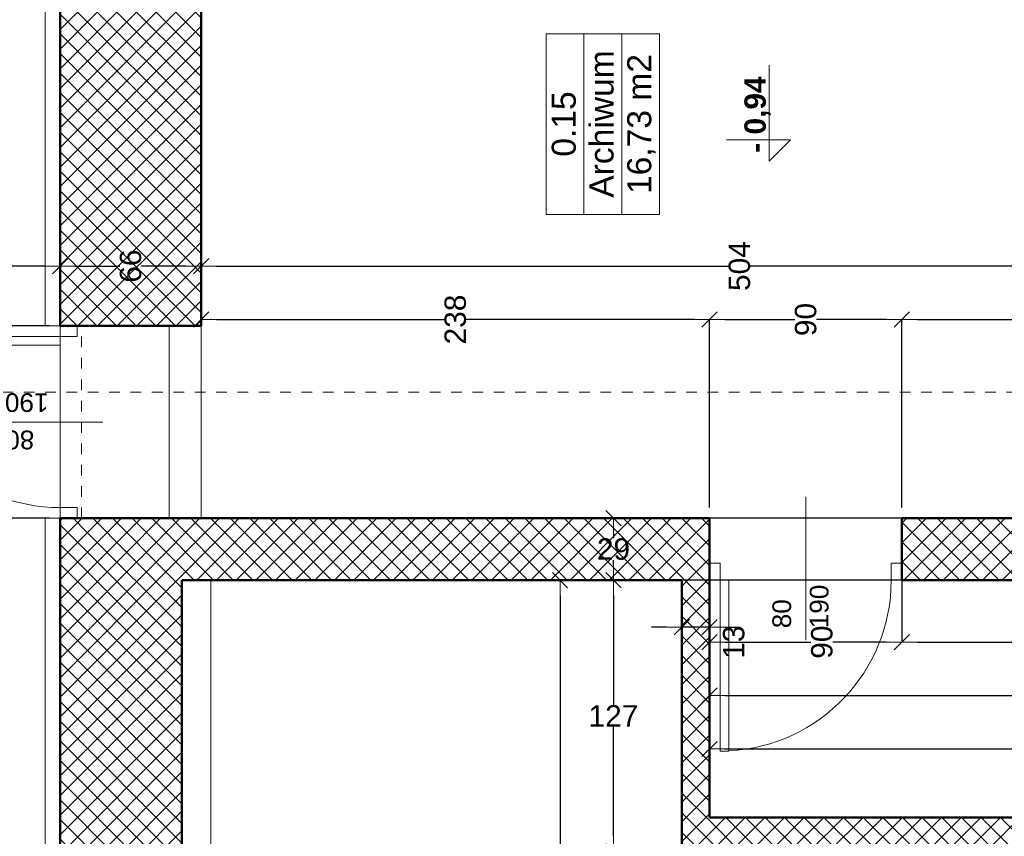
# Model space of a CAD drawing. Header units: millimetres. Extents: x 309006 to 595006, y -33000 to 67000.
# Tile 12 of 55: x 347615 to 352224, y 16503 to 20325. Entities that reach past the tile are written whole.
import ezdxf
from ezdxf.enums import TextEntityAlignment as Align

# ---------------------------------------------------------------- set-up
doc = ezdxf.new("R2010")
doc.units = ezdxf.units.MM
doc.header["$MEASUREMENT"] = 0
doc.linetypes.add('Przerywana 1_100', pattern=[100, 50, -50])
for name, color, linetype in [('Drzwi ArchiCAD', 7, 'Continuous'), ('Opisy', 7, 'Continuous'), ('Wymiary', 7, 'Continuous'), ('Ściany', 7, 'Continuous')]:
    doc.layers.add(name, color=color, linetype=linetype)
for name, color, linetype, lineweight in [('Drzwi ArchiCAD_Nr_pióra__21', 7, 'Continuous', 50), ('Drzwi ArchiCAD_Nr_pióra__3', 7, 'Continuous', 20), ('Drzwi ArchiCAD_Nr_pióra__4', 7, 'Continuous', 20), ('Metryczki pomieszczeń ArchiCADa_Nr_pióra__6', 7, 'Continuous', 13), ('Poziomy_Nr_pióra__6', 7, 'Continuous', 13), ('Schody_Nr_pióra__3', 7, 'Continuous', 20), ('Znaczniki drzwi ArchiCADa_Nr_pióra__5', 7, 'Continuous', 5), ('Znaczniki_Nr_pióra__6', 7, 'Continuous', 13), ('Ściany_Nr_pióra__21', 7, 'Continuous', 50), ('Ściany_Nr_pióra__3', 7, 'Continuous', 20)]:
    doc.layers.add(name, color=color, linetype=linetype, lineweight=lineweight)
for name, color, linetype, lineweight, true_color in [('Drzwi ArchiCAD_Nr_pióra__82', 7, 'Continuous', 5, 0x4b4b4b), ('Ściany_Nr_pióra__102', 7, 'Continuous', 5, 0x8c8c8c), ('Ściany_Nr_pióra__82', 7, 'Continuous', 5, 0x4b4b4b)]:
    doc.layers.add(name, color=color, linetype=linetype, lineweight=lineweight, true_color=true_color)
doc.styles.add('GENERATED_STYLE_1', font='arial.ttf')
doc.styles.add('GENERATED_STYLE_2', font='arial.ttf')
doc.dimstyles.new('GENERATED_STYLE__1', dxfattribs={"dimtxt": 100, "dimasz": 71.25, "dimexe": 0.18, "dimexo": 50, "dimgap": 0.09, "dimtad": 1, "dimdec": 0, "dimlfac": 0.1, "dimzin": 0, "dimdsep": 46, "dimtxsty": 'GENERATED_STYLE_1', "dimblk": 'ARROWHEAD_6', "dimblk1": 'ARROWHEAD_6', "dimblk2": 'ARROWHEAD_6', "dimcen": 0.09, "dimclrd": 7, "dimclre": 7, "dimclrt": 7, "dimazin": 0, "dimtfac": 1, "dimtdec": 4, "dimtmove": 0, "dimatfit": 3, "dimfxl": 1, "dimtolj": 1, "dimtzin": 0, "dimarcsym": 0})
doc.dimstyles.new('GENERATED_STYLE__2', dxfattribs={"dimtxt": 100, "dimasz": 71.25, "dimexe": 0.18, "dimexo": 50, "dimgap": 0.09, "dimtad": 1, "dimtih": 1, "dimtoh": 1, "dimdec": 0, "dimlfac": 0.1, "dimzin": 0, "dimdsep": 46, "dimtxsty": 'GENERATED_STYLE_1', "dimblk": 'ARROWHEAD_6', "dimblk1": 'ARROWHEAD_6', "dimblk2": 'ARROWHEAD_6', "dimcen": 0.09, "dimclrd": 7, "dimclre": 7, "dimclrt": 7, "dimazin": 0, "dimtfac": 1, "dimtdec": 4, "dimtmove": 0, "dimatfit": 3, "dimfxl": 1, "dimtolj": 1, "dimtzin": 0, "dimarcsym": 0})
pattern_1 = [(45, (0, 0), (-45.961939, 45.961939), []), (135, (0, 0), (45.961939, 45.961939), [])]

# ---------------------------------------------------------------- blocks, each defined once
blk = doc.blocks.new('Archiwum_0.15_51', base_point=(292274, 16256.6))
at = {"layer": 'Metryczki pomieszczeń ArchiCADa_Nr_pióra__6', "linetype": 'Continuous'}
for p, q in [((291851.1, 16521.8), (292696.8, 16521.8)), ((291851.1, 16345), (291851.1, 16521.8)), ((292696.8, 16521.8), (292696.8, 16345)), ((292696.8, 16345), (291851.1, 16345)), ((291851.1, 16345), (292696.8, 16345)), ((291851.1, 16168.2), (291851.1, 16345)), ((292696.8, 16345), (292696.8, 16168.2)), ((292696.8, 16168.2), (291851.1, 16168.2)), ((291851.1, 16168.2), (292696.8, 16168.2)), ((291851.1, 15991.4), (291851.1, 16168.2)), ((292696.8, 16168.2), (292696.8, 15991.4)), ((292696.8, 15991.4), (291851.1, 15991.4))]:
    blk.add_line(p, q, dxfattribs=at)
at = {"layer": 'Metryczki pomieszczeń ArchiCADa_Nr_pióra__6'}
for tag, style, p in [('ROOM_NUMBER', 'GENERATED_STYLE_2', (292274, 16496.1)), ('ROOM_NAME', 'GENERATED_STYLE_2', (292274, 16319.3)), ('ROOM_AREA', 'GENERATED_STYLE_1', (292274, 16142.5))]:
    blk.add_attdef(tag, text='', height=112.5, dxfattribs=dict(at, style=style)).set_placement(p, align=Align.TOP_CENTER)
blk = doc.blocks.new('D1 Drzwi proste 13_4')
at = {"layer": 'Drzwi ArchiCAD_Nr_pióra__21', "linetype": 'Continuous'}
for p, q in [((-450, 0), (-450, -80)), ((450, 0), (450, -80))]:
    blk.add_line(p, q, dxfattribs=at)
at = {"layer": 'Drzwi ArchiCAD_Nr_pióra__3', "linetype": 'Continuous'}
blk.add_arc((400, 0), 800, 92.866, 180, dxfattribs=at)
at = {"layer": 'Drzwi ArchiCAD_Nr_pióra__4', "linetype": 'Continuous'}
for p, q in [((400, 800), (360, 800)), ((360, 800), (360, 0)), ((400, 0), (400, 800)), ((-400, 0), (-450, 0)), ((-450, 0), (-450, -80)), ((-400, -80), (-400, 0)), ((360, 0), (400, 0)), ((450, 0), (400, 0)), ((400, 0), (400, -80)), ((450, -80), (450, 0)), ((-450, -80), (-400, -80)), ((400, -80), (450, -80))]:
    blk.add_line(p, q, dxfattribs=at)
at = {"layer": 'Drzwi ArchiCAD_Nr_pióra__82', "linetype": 'Przerywana 1_100'}
for p, q in [((-450, 0), (450, 0)), ((-450, -290), (450, -290))]:
    blk.add_line(p, q, dxfattribs=at)
blk = doc.blocks.new('Znacznik O 13_16')
at = {"layer": 'Znaczniki drzwi ArchiCADa_Nr_pióra__5', "linetype": 'Continuous'}
blk.add_line((0, -571.25), (0, 100), dxfattribs=at)
at = {"layer": 'Znaczniki drzwi ArchiCADa_Nr_pióra__5', "style": 'GENERATED_STYLE_1'}
for tag, p in [('AC_MarkerText_2', (-13.75, -486.4395)), ('AC_MarkerText_3', (161.25, -486.4395))]:
    blk.add_attdef(tag, text='', height=87.5, rotation=90, dxfattribs=at).set_placement(p, align=Align.BOTTOM_LEFT)
blk = doc.blocks.new('Ściana_141', base_point=(290139, 18797.1))
at = {"layer": 'Ściany_Nr_pióra__102', "linetype": 'Continuous'}
h = blk.add_hatch(dxfattribs=at)
h.set_pattern_fill('Bloczki_betonowe', color=256, style=0, pattern_type=2)
h.set_pattern_definition(pattern_1)
h.paths.add_polyline_path([(290139, 18227.1), (290139, 15757.1), (290219, 15757.1), (290429, 15757.1), (290429, 18797.1)])
h = blk.add_hatch(dxfattribs=at)
h.set_pattern_fill('Bloczki_betonowe', color=256, style=0, pattern_type=2)
h.set_pattern_definition(pattern_1)
h.paths.add_polyline_path([(290139, 10387.1), (290219, 10387.1), (290429, 10387.1), (290429, 14857.1), (290219, 14857.1), (290139, 14857.1)])
at = {"layer": 'Ściany_Nr_pióra__21', "linetype": 'Continuous'}
for p, q in [((290139, 15757.1), (290219, 15757.1)), ((290219, 15757.1), (290429, 15757.1)), ((290139, 14857.1), (290219, 14857.1)), ((290219, 14857.1), (290429, 14857.1))]:
    blk.add_line(p, q, dxfattribs=at)
at = {"layer": 'Ściany_Nr_pióra__21', "linetype": 'Continuous', "flags": 128}
for points in [[(290429, 15757.1), (290429, 18697.1)], [(290139, 18227.1), (290139, 15887.1)], [(290139, 14857.1), (290139, 10387.1)], [(290429, 13097.1), (290429, 14857.1)]]:
    blk.add_lwpolyline(points, dxfattribs=at)
at = {"layer": 'Drzwi ArchiCAD', "color": 251, "linetype": 'Continuous', "lineweight": 20, "true_color": 0x6a6a6a, "zscale": 1000, "rotation": 90}
blk.add_blockref('D1 Drzwi proste 13_4', (290139, 15307.1), dxfattribs=at)
at = {"layer": 'Znaczniki drzwi ArchiCADa_Nr_pióra__5'}
ref = blk.add_blockref('Znacznik O 13_16', (290429, 15307.1), dxfattribs=dict(at, rotation=270))
ref.add_attrib('AC_MarkerText_2', '80', dxfattribs={"color": 7, "height": 87.5, "rotation": 360, "style": 'GENERATED_STYLE_1'}).set_placement((289914, 15349.4), align=Align.BOTTOM_LEFT)
ref.add_attrib('AC_MarkerText_3', '190', dxfattribs={"color": 7, "height": 87.5, "rotation": 360, "style": 'GENERATED_STYLE_1'}).set_placement((289914, 15174.4), align=Align.BOTTOM_LEFT)
blk = doc.blocks.new('Ściana_147', base_point=(288869, 15757.1))
at = {"layer": 'Ściany_Nr_pióra__102', "linetype": 'Continuous'}
h = blk.add_hatch(dxfattribs=at)
h.set_pattern_fill('Bloczki_betonowe', color=256, style=0, pattern_type=2)
h.set_pattern_definition(pattern_1)
h.paths.add_polyline_path([(289029, 15757.1), (290139, 15757.1), (290139, 15887.1), (288869, 15887.1)])
at = {"layer": 'Ściany_Nr_pióra__21', "linetype": 'Continuous', "flags": 128}
for points in [[(290139, 15887.1), (288869, 15887.1)], [(289029, 15757.1), (290139, 15757.1)]]:
    blk.add_lwpolyline(points, dxfattribs=at)
blk = doc.blocks.new('Ściana_148', base_point=(288869, 15757.1))
at = {"layer": 'Ściany_Nr_pióra__102', "linetype": 'Continuous'}
h = blk.add_hatch(dxfattribs=at)
h.set_pattern_fill('Bloczki_betonowe', color=256, style=0, pattern_type=2)
h.set_pattern_definition(pattern_1)
h.paths.add_polyline_path([(288869, 15887.1), (288869, 11837.1), (288949, 11837.1), (289029, 11837.1), (289029, 15757.1)])
at = {"layer": 'Ściany_Nr_pióra__21', "linetype": 'Continuous', "flags": 128}
blk.add_lwpolyline([(289029, 11837.1), (289029, 15757.1)], dxfattribs=at)
blk = doc.blocks.new('Ściana_154', base_point=(291329, 18797.1))
at = {"layer": 'Ściany_Nr_pióra__102', "linetype": 'Continuous'}
h = blk.add_hatch(dxfattribs=at)
h.set_pattern_fill('Bloczki_betonowe', color=256, style=0, pattern_type=2)
h.set_pattern_definition(pattern_1)
h.paths.add_polyline_path([(291329, 18137.1), (293439, 18137.1), (293439, 18797.1), (291329, 18797.1)])
at = {"layer": 'Ściany_Nr_pióra__21', "linetype": 'Continuous', "flags": 128}
for points in [[(293439, 18797.1), (291329, 18797.1)], [(291329, 18697.1), (291329, 18137.1)], [(291329, 18137.1), (293439, 18137.1)]]:
    blk.add_lwpolyline(points, dxfattribs=at)
blk = doc.blocks.new('D1 Drzwi proste 13_8')
at = {"layer": 'Drzwi ArchiCAD_Nr_pióra__21', "linetype": 'Continuous'}
for p, q in [((-450, 0), (-450, -80)), ((450, 0), (450, -80))]:
    blk.add_line(p, q, dxfattribs=at)
at = {"layer": 'Drzwi ArchiCAD_Nr_pióra__3', "linetype": 'Continuous'}
blk.add_arc((400, 0), 800, 92.866, 180, dxfattribs=at)
at = {"layer": 'Drzwi ArchiCAD_Nr_pióra__4', "linetype": 'Continuous'}
for p, q in [((400, 800), (360, 800)), ((360, 800), (360, 0)), ((400, 0), (400, 800)), ((-400, 0), (-450, 0)), ((-450, 0), (-450, -80)), ((-400, -80), (-400, 0)), ((360, 0), (400, 0)), ((450, 0), (400, 0)), ((400, 0), (400, -80)), ((450, -80), (450, 0)), ((-450, -80), (-400, -80)), ((400, -80), (450, -80))]:
    blk.add_line(p, q, dxfattribs=at)
at = {"layer": 'Drzwi ArchiCAD_Nr_pióra__82', "linetype": 'Przerywana 1_100'}
for p, q in [((-450, 0), (450, 0)), ((-450, -100), (450, -100))]:
    blk.add_line(p, q, dxfattribs=at)
blk = doc.blocks.new('Znacznik O 13_10')
at = {"layer": 'Znaczniki drzwi ArchiCADa_Nr_pióra__5', "linetype": 'Continuous'}
blk.add_line((0, -381.25), (0, 100), dxfattribs=at)
at = {"layer": 'Znaczniki drzwi ArchiCADa_Nr_pióra__5', "style": 'GENERATED_STYLE_1'}
for tag, p in [('AC_MarkerText_3', (-161.25, -97.2295)), ('AC_MarkerText_2', (13.75, -163.6295))]:
    blk.add_attdef(tag, text='', height=87.5, rotation=270, dxfattribs=at).set_placement(p, align=Align.BOTTOM_LEFT)
blk = doc.blocks.new('Ściana_159', base_point=(291329, 18797.1))
at = {"layer": 'Ściany_Nr_pióra__21', "linetype": 'Continuous'}
for p, q in [((290429, 18797.1), (290429, 18717.1)), ((291329, 18797.1), (291329, 18717.1)), ((290429, 18717.1), (290429, 18697.1)), ((291329, 18717.1), (291329, 18697.1))]:
    blk.add_line(p, q, dxfattribs=at)
at = {"layer": 'Drzwi ArchiCAD', "color": 251, "linetype": 'Continuous', "lineweight": 20, "true_color": 0x6a6a6a, "zscale": 1000}
blk.add_blockref('D1 Drzwi proste 13_8', (290879, 18797.1), dxfattribs=at)
at = {"layer": 'Znaczniki drzwi ArchiCADa_Nr_pióra__5'}
ref = blk.add_blockref('Znacznik O 13_10', (290879, 18697.1), dxfattribs=dict(at, rotation=180))
ref.add_attrib('AC_MarkerText_2', '80', dxfattribs={"color": 7, "height": 87.5, "rotation": 90, "style": 'GENERATED_STYLE_1'}).set_placement((290865.3, 18917.9), align=Align.BOTTOM_LEFT)
ref.add_attrib('AC_MarkerText_3', '190', dxfattribs={"color": 7, "height": 87.5, "rotation": 90, "style": 'GENERATED_STYLE_1'}).set_placement((291040.3, 18851.5), align=Align.BOTTOM_LEFT)
blk = doc.blocks.new('Ściana_194', base_point=(285999, 18797.1))
at = {"layer": 'Ściany_Nr_pióra__102', "linetype": 'Continuous'}
h = blk.add_hatch(dxfattribs=at)
h.set_pattern_fill('Bloczki_betonowe', color=256, style=0, pattern_type=2)
h.set_pattern_definition(pattern_1)
h.paths.add_polyline_path([(285999, 18227.1), (290139, 18227.1), (290429, 18797.1), (285999, 18797.1)])
at = {"layer": 'Ściany_Nr_pióra__21', "linetype": 'Continuous', "flags": 128}
for points in [[(290429, 18797.1), (285999, 18797.1)], [(285999, 18227.1), (290139, 18227.1)]]:
    blk.add_lwpolyline(points, dxfattribs=at)
blk = doc.blocks.new('ARROWHEAD_6')
at = {"color": 0, "linetype": 'Continuous', "lineweight": 0}
for p, q in [((0, 0), (-1, 0)), ((-0.5, -0.5), (0.5, 0.5))]:
    blk.add_line(p, q, dxfattribs=at)
blk = doc.blocks.new('*D1098')
at = {"layer": 'Defpoints', "color": 0}
for p in [(351204.1, 21312.1), (348464.1, 20682.1), (348464.1, 19947.1)]:
    blk.add_point(p, dxfattribs=at)
at = {"layer": 'Wymiary', "color": 7, "linetype": 'Continuous', "lineweight": -2}
for p, q in [((351204.1, 21262.1), (351204.1, 20681.9)), ((348464.1, 19997.1), (348464.1, 20682.3)), ((348535.3, 20682.1), (349783.8, 20682.1)), ((351132.8, 20682.1), (349884.3, 20682.1))]:
    blk.add_line(p, q, dxfattribs=at)
at = {"layer": 'Wymiary', "color": 7, "lineweight": -2, "xscale": 71.25, "yscale": 71.25, "zscale": 71.25, "rotation": 180}
blk.add_blockref('ARROWHEAD_6', (348464.1, 20682.1), dxfattribs=at)
at = {"layer": 'Wymiary', "color": 7, "lineweight": -2, "xscale": 71.25, "yscale": 71.25, "zscale": 71.25}
blk.add_blockref('ARROWHEAD_6', (351204.1, 20682.1), dxfattribs=at)
at = {"layer": 'Wymiary', "color": 7, "lineweight": 5, "insert": (349834.1, 20682.1), "char_height": 100, "attachment_point": 5, "rotation": 90, "style": 'GENERATED_STYLE_1'}
blk.add_mtext('\\A1;274', dxfattribs=at)
blk = doc.blocks.new('*D1099')
at = {"layer": 'Defpoints', "color": 0}
for p in [(347804.1, 20682.1), (347804.1, 19947.1), (348464.1, 19947.1)]:
    blk.add_point(p, dxfattribs=at)
at = {"layer": 'Wymiary', "color": 7, "linetype": 'Continuous', "lineweight": -2}
for p, q in [((347804.1, 19997.1), (347804.1, 20682.3)), ((347875.3, 20682.1), (348082.9, 20682.1)), ((348392.8, 20682.1), (348185.2, 20682.1)), ((348464.1, 19997.1), (348464.1, 20682.3))]:
    blk.add_line(p, q, dxfattribs=at)
at = {"layer": 'Wymiary', "color": 7, "lineweight": -2, "xscale": 71.25, "yscale": 71.25, "zscale": 71.25, "rotation": 180}
blk.add_blockref('ARROWHEAD_6', (347804.1, 20682.1), dxfattribs=at)
at = {"layer": 'Wymiary', "color": 7, "lineweight": -2, "xscale": 71.25, "yscale": 71.25, "zscale": 71.25}
blk.add_blockref('ARROWHEAD_6', (348464.1, 20682.1), dxfattribs=at)
at = {"layer": 'Wymiary', "color": 7, "lineweight": 5, "insert": (348134.1, 20682.1), "char_height": 100, "attachment_point": 5, "rotation": 90, "style": 'GENERATED_STYLE_1'}
blk.add_mtext('\\A1;66', dxfattribs=at)
blk = doc.blocks.new('*D1100')
at = {"layer": 'Defpoints', "color": 0}
for p in [(346484.1, 21002.1), (346484.1, 20682.1), (347804.1, 19947.1)]:
    blk.add_point(p, dxfattribs=at)
at = {"layer": 'Wymiary', "color": 7, "linetype": 'Continuous', "lineweight": -2}
for p, q in [((346484.1, 20952.1), (346484.1, 20681.9)), ((346555.3, 20682.1), (347092.9, 20682.1)), ((347732.8, 20682.1), (347195.2, 20682.1)), ((347804.1, 19997.1), (347804.1, 20682.3))]:
    blk.add_line(p, q, dxfattribs=at)
at = {"layer": 'Wymiary', "color": 7, "lineweight": -2, "xscale": 71.25, "yscale": 71.25, "zscale": 71.25, "rotation": 180}
blk.add_blockref('ARROWHEAD_6', (346484.1, 20682.1), dxfattribs=at)
at = {"layer": 'Wymiary', "color": 7, "lineweight": -2, "xscale": 71.25, "yscale": 71.25, "zscale": 71.25}
blk.add_blockref('ARROWHEAD_6', (347804.1, 20682.1), dxfattribs=at)
at = {"layer": 'Wymiary', "color": 7, "lineweight": 5, "insert": (347144.1, 20682.1), "char_height": 100, "attachment_point": 5, "rotation": 90, "style": 'GENERATED_STYLE_1'}
blk.add_mtext('\\A1;132', dxfattribs=at)
blk = doc.blocks.new('*D1112')
at = {"layer": 'Defpoints', "color": 0}
for p in [(348464.1, 19947.1), (353504.1, 19497.1), (348464.1, 19172.1)]:
    blk.add_point(p, dxfattribs=at)
at = {"layer": 'Wymiary', "color": 7, "linetype": 'Continuous', "lineweight": -2}
for p, q in [((348464.1, 19897.1), (348464.1, 19171.9)), ((353504.1, 19447.1), (353504.1, 19171.9)), ((348535.3, 19172.1), (350932.9, 19172.1)), ((353432.8, 19172.1), (351035.2, 19172.1))]:
    blk.add_line(p, q, dxfattribs=at)
at = {"layer": 'Wymiary', "color": 7, "lineweight": -2, "xscale": 71.25, "yscale": 71.25, "zscale": 71.25, "rotation": 180}
blk.add_blockref('ARROWHEAD_6', (348464.1, 19172.1), dxfattribs=at)
at = {"layer": 'Wymiary', "color": 7, "lineweight": -2, "xscale": 71.25, "yscale": 71.25, "zscale": 71.25}
blk.add_blockref('ARROWHEAD_6', (353504.1, 19172.1), dxfattribs=at)
at = {"layer": 'Wymiary', "color": 7, "lineweight": 5, "insert": (350984.1, 19172.1), "char_height": 100, "attachment_point": 5, "rotation": 90, "style": 'GENERATED_STYLE_1'}
blk.add_mtext('\\A1;504', dxfattribs=at)
blk = doc.blocks.new('*D1113')
at = {"layer": 'Defpoints', "color": 0}
for p in [(347804.1, 19947.1), (348464.1, 19947.1), (347804.1, 19172.1)]:
    blk.add_point(p, dxfattribs=at)
at = {"layer": 'Wymiary', "color": 7, "linetype": 'Continuous', "lineweight": -2}
for p, q in [((347804.1, 19897.1), (347804.1, 19171.9)), ((348464.1, 19897.1), (348464.1, 19171.9)), ((347875.3, 19172.1), (348082.9, 19172.1)), ((348392.8, 19172.1), (348185.2, 19172.1))]:
    blk.add_line(p, q, dxfattribs=at)
at = {"layer": 'Wymiary', "color": 7, "lineweight": -2, "xscale": 71.25, "yscale": 71.25, "zscale": 71.25, "rotation": 180}
blk.add_blockref('ARROWHEAD_6', (347804.1, 19172.1), dxfattribs=at)
at = {"layer": 'Wymiary', "color": 7, "lineweight": -2, "xscale": 71.25, "yscale": 71.25, "zscale": 71.25}
blk.add_blockref('ARROWHEAD_6', (348464.1, 19172.1), dxfattribs=at)
at = {"layer": 'Wymiary', "color": 7, "lineweight": 5, "insert": (348134.1, 19172.1), "char_height": 100, "attachment_point": 5, "rotation": 90, "style": 'GENERATED_STYLE_1'}
blk.add_mtext('\\A1;66', dxfattribs=at)
blk = doc.blocks.new('*D1114')
at = {"layer": 'Defpoints', "color": 0}
for p in [(347804.1, 19947.1), (343804.1, 19172.1), (343804.1, 15802.5)]:
    blk.add_point(p, dxfattribs=at)
at = {"layer": 'Wymiary', "color": 7, "linetype": 'Continuous', "lineweight": -2}
for p, q in [((347804.1, 19897.1), (347804.1, 19171.9)), ((343804.1, 15852.5), (343804.1, 19172.3)), ((343875.3, 19172.1), (345752.9, 19172.1)), ((347732.8, 19172.1), (345855.2, 19172.1))]:
    blk.add_line(p, q, dxfattribs=at)
at = {"layer": 'Wymiary', "color": 7, "lineweight": -2, "xscale": 71.25, "yscale": 71.25, "zscale": 71.25, "rotation": 180}
blk.add_blockref('ARROWHEAD_6', (343804.1, 19172.1), dxfattribs=at)
at = {"layer": 'Wymiary', "color": 7, "lineweight": -2, "xscale": 71.25, "yscale": 71.25, "zscale": 71.25}
blk.add_blockref('ARROWHEAD_6', (347804.1, 19172.1), dxfattribs=at)
at = {"layer": 'Wymiary', "color": 7, "lineweight": 5, "insert": (345804.1, 19172.1), "char_height": 100, "attachment_point": 5, "rotation": 90, "style": 'GENERATED_STYLE_1'}
blk.add_mtext('\\A1;400', dxfattribs=at)
blk = doc.blocks.new('*D1123')
at = {"layer": 'Defpoints', "color": 0}
for p in [(353504.1, 19497.1), (351744.1, 18922.1), (351744.1, 17992.1)]:
    blk.add_point(p, dxfattribs=at)
at = {"layer": 'Wymiary', "color": 7, "linetype": 'Continuous', "lineweight": -2}
for p, q in [((353504.1, 19447.1), (353504.1, 18921.9)), ((351744.1, 18042.1), (351744.1, 18922.3)), ((351815.3, 18922.1), (352572.9, 18922.1)), ((353432.8, 18922.1), (352675.2, 18922.1))]:
    blk.add_line(p, q, dxfattribs=at)
at = {"layer": 'Wymiary', "color": 7, "lineweight": -2, "xscale": 71.25, "yscale": 71.25, "zscale": 71.25, "rotation": 180}
blk.add_blockref('ARROWHEAD_6', (351744.1, 18922.1), dxfattribs=at)
at = {"layer": 'Wymiary', "color": 7, "lineweight": -2, "xscale": 71.25, "yscale": 71.25, "zscale": 71.25}
blk.add_blockref('ARROWHEAD_6', (353504.1, 18922.1), dxfattribs=at)
at = {"layer": 'Wymiary', "color": 7, "lineweight": 5, "insert": (352624.1, 18922.1), "char_height": 100, "attachment_point": 5, "rotation": 90, "style": 'GENERATED_STYLE_1'}
blk.add_mtext('\\A1;176', dxfattribs=at)
blk = doc.blocks.new('*D1124')
at = {"layer": 'Defpoints', "color": 0}
for p in [(350844.1, 18922.1), (350844.1, 17992.1), (351744.1, 17992.1)]:
    blk.add_point(p, dxfattribs=at)
at = {"layer": 'Wymiary', "color": 7, "linetype": 'Continuous', "lineweight": -2}
for p, q in [((350844.1, 18042.1), (350844.1, 18922.3)), ((350915.3, 18922.1), (351242.9, 18922.1)), ((351672.8, 18922.1), (351345.2, 18922.1)), ((351744.1, 18042.1), (351744.1, 18922.3))]:
    blk.add_line(p, q, dxfattribs=at)
at = {"layer": 'Wymiary', "color": 7, "lineweight": -2, "xscale": 71.25, "yscale": 71.25, "zscale": 71.25, "rotation": 180}
blk.add_blockref('ARROWHEAD_6', (350844.1, 18922.1), dxfattribs=at)
at = {"layer": 'Wymiary', "color": 7, "lineweight": -2, "xscale": 71.25, "yscale": 71.25, "zscale": 71.25}
blk.add_blockref('ARROWHEAD_6', (351744.1, 18922.1), dxfattribs=at)
at = {"layer": 'Wymiary', "color": 7, "lineweight": 5, "insert": (351294.1, 18922.1), "char_height": 100, "attachment_point": 5, "rotation": 90, "style": 'GENERATED_STYLE_1'}
blk.add_mtext('\\A1;90', dxfattribs=at)
blk = doc.blocks.new('*D1125')
at = {"layer": 'Defpoints', "color": 0}
for p in [(348464.1, 19947.1), (348464.1, 18922.1), (350844.1, 17992.1)]:
    blk.add_point(p, dxfattribs=at)
at = {"layer": 'Wymiary', "color": 7, "linetype": 'Continuous', "lineweight": -2}
for p, q in [((348464.1, 19897.1), (348464.1, 18921.9)), ((348535.3, 18922.1), (349602.9, 18922.1)), ((350772.8, 18922.1), (349705.2, 18922.1)), ((350844.1, 18042.1), (350844.1, 18922.3))]:
    blk.add_line(p, q, dxfattribs=at)
at = {"layer": 'Wymiary', "color": 7, "lineweight": -2, "xscale": 71.25, "yscale": 71.25, "zscale": 71.25, "rotation": 180}
blk.add_blockref('ARROWHEAD_6', (348464.1, 18922.1), dxfattribs=at)
at = {"layer": 'Wymiary', "color": 7, "lineweight": -2, "xscale": 71.25, "yscale": 71.25, "zscale": 71.25}
blk.add_blockref('ARROWHEAD_6', (350844.1, 18922.1), dxfattribs=at)
at = {"layer": 'Wymiary', "color": 7, "lineweight": 5, "insert": (349654.1, 18922.1), "char_height": 100, "attachment_point": 5, "rotation": 90, "style": 'GENERATED_STYLE_1'}
blk.add_mtext('\\A1;238', dxfattribs=at)
blk = doc.blocks.new('*D1130')
at = {"layer": 'Defpoints', "color": 0}
for p in [(351744.1, 17992.1), (356214.1, 17992.1), (351744.1, 17412.1)]:
    blk.add_point(p, dxfattribs=at)
at = {"layer": 'Wymiary', "color": 7, "linetype": 'Continuous', "lineweight": -2}
for p, q in [((351744.1, 17942.1), (351744.1, 17411.9)), ((356214.1, 17942.1), (356214.1, 17411.9)), ((351815.3, 17412.1), (353929, 17412.1)), ((356142.8, 17412.1), (354029.1, 17412.1))]:
    blk.add_line(p, q, dxfattribs=at)
at = {"layer": 'Wymiary', "color": 7, "lineweight": -2, "xscale": 71.25, "yscale": 71.25, "zscale": 71.25, "rotation": 180}
blk.add_blockref('ARROWHEAD_6', (351744.1, 17412.1), dxfattribs=at)
at = {"layer": 'Wymiary', "color": 7, "lineweight": -2, "xscale": 71.25, "yscale": 71.25, "zscale": 71.25}
blk.add_blockref('ARROWHEAD_6', (356214.1, 17412.1), dxfattribs=at)
at = {"layer": 'Wymiary', "color": 7, "lineweight": 5, "insert": (353979.1, 17412.1), "char_height": 100, "attachment_point": 5, "rotation": 90, "style": 'GENERATED_STYLE_1'}
blk.add_mtext('\\A1;447', dxfattribs=at)
blk = doc.blocks.new('*D1131')
at = {"layer": 'Defpoints', "color": 0}
for p in [(351744.1, 17992.1), (350844.1, 17412.1), (350844.1, 17067.1)]:
    blk.add_point(p, dxfattribs=at)
at = {"layer": 'Wymiary', "color": 7, "linetype": 'Continuous', "lineweight": -2}
for p, q in [((351744.1, 17942.1), (351744.1, 17411.9)), ((350844.1, 17117.1), (350844.1, 17412.3)), ((350915.3, 17412.1), (351318.8, 17412.1)), ((351672.8, 17412.1), (351421.1, 17412.1))]:
    blk.add_line(p, q, dxfattribs=at)
at = {"layer": 'Wymiary', "color": 7, "lineweight": -2, "xscale": 71.25, "yscale": 71.25, "zscale": 71.25, "rotation": 180}
blk.add_blockref('ARROWHEAD_6', (350844.1, 17412.1), dxfattribs=at)
at = {"layer": 'Wymiary', "color": 7, "lineweight": -2, "xscale": 71.25, "yscale": 71.25, "zscale": 71.25}
blk.add_blockref('ARROWHEAD_6', (351744.1, 17412.1), dxfattribs=at)
at = {"layer": 'Wymiary', "color": 7, "lineweight": 5, "insert": (351369.9, 17412.1), "char_height": 100, "attachment_point": 5, "rotation": 90, "style": 'GENERATED_STYLE_1'}
blk.add_mtext('\\A1;90', dxfattribs=at)
blk = doc.blocks.new('*D1132')
at = {"layer": 'Defpoints', "color": 0}
for p in [(350714.1, 17482.1), (350714.1, 17067.1), (350844.1, 17067.1)]:
    blk.add_point(p, dxfattribs=at)
at = {"layer": 'Wymiary', "color": 7, "linetype": 'Continuous', "lineweight": -2}
for p, q in [((350642.8, 17482.1), (350571.6, 17482.1)), ((350714.1, 17117.1), (350714.1, 17482.3)), ((350844.1, 17482.1), (350714.1, 17482.1)), ((350844.1, 17117.1), (350844.1, 17482.3)), ((350915.3, 17482.1), (350986.6, 17482.1))]:
    blk.add_line(p, q, dxfattribs=at)
at = {"layer": 'Wymiary', "color": 7, "lineweight": -2, "xscale": 71.25, "yscale": 71.25, "zscale": 71.25}
blk.add_blockref('ARROWHEAD_6', (350714.1, 17482.1), dxfattribs=at)
at = {"layer": 'Wymiary', "color": 7, "lineweight": -2, "xscale": 71.25, "yscale": 71.25, "zscale": 71.25, "rotation": 180}
blk.add_blockref('ARROWHEAD_6', (350844.1, 17482.1), dxfattribs=at)
at = {"layer": 'Wymiary', "color": 7, "lineweight": 5, "insert": (350957.4, 17412.1), "char_height": 100, "attachment_point": 5, "rotation": 90, "style": 'GENERATED_STYLE_1'}
blk.add_mtext('\\A1;13', dxfattribs=at)
blk = doc.blocks.new('*D1138')
at = {"layer": 'Defpoints', "color": 0}
for p in [(361284.1, 18862.1), (350844.1, 17162.1), (350844.1, 17067.1)]:
    blk.add_point(p, dxfattribs=at)
at = {"layer": 'Wymiary', "color": 7, "linetype": 'Continuous', "lineweight": -2}
for p, q in [((361284.1, 18812.1), (361284.1, 17161.9)), ((350844.1, 17117.1), (350844.1, 17162.3)), ((350915.3, 17162.1), (356012.9, 17162.1)), ((361212.8, 17162.1), (356115.2, 17162.1))]:
    blk.add_line(p, q, dxfattribs=at)
at = {"layer": 'Wymiary', "color": 7, "lineweight": -2, "xscale": 71.25, "yscale": 71.25, "zscale": 71.25, "rotation": 180}
blk.add_blockref('ARROWHEAD_6', (350844.1, 17162.1), dxfattribs=at)
at = {"layer": 'Wymiary', "color": 7, "lineweight": -2, "xscale": 71.25, "yscale": 71.25, "zscale": 71.25}
blk.add_blockref('ARROWHEAD_6', (361284.1, 17162.1), dxfattribs=at)
at = {"layer": 'Wymiary', "color": 7, "lineweight": 5, "insert": (356064.1, 17162.1), "char_height": 100, "attachment_point": 5, "rotation": 90, "style": 'GENERATED_STYLE_1'}
blk.add_mtext('\\A1;1044', dxfattribs=at)
blk = doc.blocks.new('*D1145')
at = {"layer": 'Defpoints', "color": 0}
for p in [(350844.1, 17067.1), (350844.1, 16912.1), (354764.1, 16592.1)]:
    blk.add_point(p, dxfattribs=at)
at = {"layer": 'Wymiary', "color": 7, "linetype": 'Continuous', "lineweight": -2}
for p, q in [((350844.1, 17017.1), (350844.1, 16911.9)), ((350915.3, 16912.1), (352752.9, 16912.1)), ((354692.8, 16912.1), (352855.2, 16912.1)), ((354764.1, 16642.1), (354764.1, 16912.3))]:
    blk.add_line(p, q, dxfattribs=at)
at = {"layer": 'Wymiary', "color": 7, "lineweight": -2, "xscale": 71.25, "yscale": 71.25, "zscale": 71.25, "rotation": 180}
blk.add_blockref('ARROWHEAD_6', (350844.1, 16912.1), dxfattribs=at)
at = {"layer": 'Wymiary', "color": 7, "lineweight": -2, "xscale": 71.25, "yscale": 71.25, "zscale": 71.25}
blk.add_blockref('ARROWHEAD_6', (354764.1, 16912.1), dxfattribs=at)
at = {"layer": 'Wymiary', "color": 7, "lineweight": 5, "insert": (352804.1, 16912.1), "char_height": 100, "attachment_point": 5, "rotation": 90, "style": 'GENERATED_STYLE_1'}
blk.add_mtext('\\A1;392', dxfattribs=at)
blk = doc.blocks.new('*D1146')
at = {"layer": 'Defpoints', "color": 0}
for p in [(350144.1, 17702.1), (353084.1, 17702.1), (353454.1, 13562.1)]:
    blk.add_point(p, dxfattribs=at)
at = {"layer": 'Wymiary', "color": 7, "linetype": 'Continuous', "lineweight": -2}
for p, q in [((353034.1, 17702.1), (350143.9, 17702.1)), ((350144.1, 17630.9), (350144.1, 15682.4)), ((350144.1, 13633.4), (350144.1, 15581.8)), ((353404.1, 13562.1), (350143.9, 13562.1))]:
    blk.add_line(p, q, dxfattribs=at)
at = {"layer": 'Wymiary', "color": 7, "lineweight": -2, "xscale": 71.25, "yscale": 71.25, "zscale": 71.25}
for p, rotation in [((350144.1, 17702.1), 90), ((350144.1, 13562.1), 270)]:
    blk.add_blockref('ARROWHEAD_6', p, dxfattribs=dict(at, rotation=rotation))
at = {"layer": 'Wymiary', "color": 7, "lineweight": 5, "insert": (350144.1, 15632.1), "char_height": 100, "attachment_point": 5, "style": 'GENERATED_STYLE_1'}
blk.add_mtext('\\A1;414', dxfattribs=at)
blk = doc.blocks.new('*D1148')
at = {"layer": 'Defpoints', "color": 0}
for p in [(350394.1, 17702.1), (353084.1, 17702.1), (350714.1, 16432.1)]:
    blk.add_point(p, dxfattribs=at)
at = {"layer": 'Wymiary', "color": 7, "linetype": 'Continuous', "lineweight": -2}
for p, q in [((353034.1, 17702.1), (350393.9, 17702.1)), ((350394.1, 17630.9), (350394.1, 17117.4)), ((350394.1, 16503.4), (350394.1, 17016.8)), ((350664.1, 16432.1), (350393.9, 16432.1))]:
    blk.add_line(p, q, dxfattribs=at)
at = {"layer": 'Wymiary', "color": 7, "lineweight": -2, "xscale": 71.25, "yscale": 71.25, "zscale": 71.25}
for p, rotation in [((350394.1, 17702.1), 90), ((350394.1, 16432.1), 270)]:
    blk.add_blockref('ARROWHEAD_6', p, dxfattribs=dict(at, rotation=rotation))
at = {"layer": 'Wymiary', "color": 7, "lineweight": 5, "insert": (350394.1, 17067.1), "char_height": 100, "attachment_point": 5, "style": 'GENERATED_STYLE_1'}
blk.add_mtext('\\A1;127', dxfattribs=at)
blk = doc.blocks.new('*D1149')
at = {"layer": 'Defpoints', "color": 0}
for p in [(350394.1, 17992.1), (353084.1, 17992.1), (353084.1, 17702.1)]:
    blk.add_point(p, dxfattribs=at)
at = {"layer": 'Wymiary', "color": 7, "linetype": 'Continuous', "lineweight": -2}
for p, q in [((353034.1, 17992.1), (350393.9, 17992.1)), ((350394.1, 17920.9), (350394.1, 17898.2)), ((350394.1, 17773.4), (350394.1, 17796)), ((353034.1, 17702.1), (350393.9, 17702.1))]:
    blk.add_line(p, q, dxfattribs=at)
at = {"layer": 'Wymiary', "color": 7, "lineweight": -2, "xscale": 71.25, "yscale": 71.25, "zscale": 71.25}
for p, rotation in [((350394.1, 17992.1), 90), ((350394.1, 17702.1), 270)]:
    blk.add_blockref('ARROWHEAD_6', p, dxfattribs=dict(at, rotation=rotation))
at = {"layer": 'Wymiary', "color": 7, "lineweight": 5, "insert": (350394.1, 17847.1), "char_height": 100, "attachment_point": 5, "style": 'GENERATED_STYLE_1'}
blk.add_mtext('\\A1;29', dxfattribs=at)
blk = doc.blocks.new('*D1187')
at = {"layer": 'Defpoints', "color": 0}
for p in [(346734.1, 17992.1), (347804.1, 17992.1), (347804.1, 13002.1)]:
    blk.add_point(p, dxfattribs=at)
at = {"layer": 'Wymiary', "color": 7, "linetype": 'Continuous', "lineweight": -2}
for p, q in [((347754.1, 17992.1), (346733.9, 17992.1)), ((346734.1, 17920.9), (346734.1, 15548.2)), ((346734.1, 13073.4), (346734.1, 15446)), ((347754.1, 13002.1), (346733.9, 13002.1))]:
    blk.add_line(p, q, dxfattribs=at)
at = {"layer": 'Wymiary', "color": 7, "lineweight": -2, "xscale": 71.25, "yscale": 71.25, "zscale": 71.25}
for p, rotation in [((346734.1, 17992.1), 90), ((346734.1, 13002.1), 270)]:
    blk.add_blockref('ARROWHEAD_6', p, dxfattribs=dict(at, rotation=rotation))
at = {"layer": 'Wymiary', "color": 7, "lineweight": 5, "insert": (346734.1, 15497.1), "char_height": 100, "attachment_point": 5, "style": 'GENERATED_STYLE_1'}
blk.add_mtext('\\A1;499', dxfattribs=at)
blk = doc.blocks.new('*D1188')
at = {"layer": 'Defpoints', "color": 0}
for p in [(346734.1, 18892.1), (347804.1, 18892.1), (347804.1, 17992.1)]:
    blk.add_point(p, dxfattribs=at)
at = {"layer": 'Wymiary', "color": 7, "linetype": 'Continuous', "lineweight": -2}
for p, q in [((347754.1, 18892.1), (346733.9, 18892.1)), ((346734.1, 18820.9), (346734.1, 18493.2)), ((346734.1, 18063.4), (346734.1, 18391)), ((347754.1, 17992.1), (346733.9, 17992.1))]:
    blk.add_line(p, q, dxfattribs=at)
at = {"layer": 'Wymiary', "color": 7, "lineweight": -2, "xscale": 71.25, "yscale": 71.25, "zscale": 71.25}
for p, rotation in [((346734.1, 18892.1), 90), ((346734.1, 17992.1), 270)]:
    blk.add_blockref('ARROWHEAD_6', p, dxfattribs=dict(at, rotation=rotation))
at = {"layer": 'Wymiary', "color": 7, "lineweight": 5, "insert": (346734.1, 18442.1), "char_height": 100, "attachment_point": 5, "style": 'GENERATED_STYLE_1'}
blk.add_mtext('\\A1;90', dxfattribs=at)
blk = doc.blocks.new('*D1189')
at = {"layer": 'Defpoints', "color": 0}
for p in [(346734.1, 21002.1), (347804.1, 21002.1), (347804.1, 18892.1)]:
    blk.add_point(p, dxfattribs=at)
at = {"layer": 'Wymiary', "color": 7, "linetype": 'Continuous', "lineweight": -2}
for p, q in [((347754.1, 21002.1), (346733.9, 21002.1)), ((346734.1, 20930.9), (346734.1, 19997.4)), ((346734.1, 18963.4), (346734.1, 19896.8)), ((347754.1, 18892.1), (346733.9, 18892.1))]:
    blk.add_line(p, q, dxfattribs=at)
at = {"layer": 'Wymiary', "color": 7, "lineweight": -2, "xscale": 71.25, "yscale": 71.25, "zscale": 71.25}
for p, rotation in [((346734.1, 21002.1), 90), ((346734.1, 18892.1), 270)]:
    blk.add_blockref('ARROWHEAD_6', p, dxfattribs=dict(at, rotation=rotation))
at = {"layer": 'Wymiary', "color": 7, "lineweight": 5, "insert": (346734.1, 19947.1), "char_height": 100, "attachment_point": 5, "style": 'GENERATED_STYLE_1'}
blk.add_mtext('\\A1;211', dxfattribs=at)

msp = doc.modelspace()

# ---------------------------------------------------------------- linework, layer by layer
at = {"layer": 'Opisy', "color": 9, "linetype": 'Continuous', "lineweight": 5, "flags": 128}
for points in [[(353504.1, 17992.1), (353504.1, 21312.1), (348464.1, 21312.1), (348464.1, 17992.1)], [(347804.1, 21002.1), (343804.1, 21002.1), (343804.1, 13002.1), (347804.1, 13002.1)], [(356374.1, 16432.1), (350714.1, 16432.1), (350714.1, 17702.1), (348374.1, 17702.1), (348374.1, 13562.1), (356374.1, 13562.1)], [(350844.1, 16592.1), (358104.1, 16592.1), (358104.1, 16732.1), (361284.1, 16732.1), (361284.1, 17702.1), (350844.1, 17702.1)]]:
    msp.add_lwpolyline(points, close=True, dxfattribs=at)
at = {"layer": 'Poziomy_Nr_pióra__6', "linetype": 'Continuous', "lineweight": 5}
for p, q in [((351122.6, 19762.9), (351122.6, 20112.9)), ((351222.6, 19762.9), (350922.6, 19762.9)), ((351222.6, 19762.9), (351122.6, 19662.9)), ((351122.6, 19662.9), (351122.6, 19762.9))]:
    msp.add_line(p, q, dxfattribs=at)
at = {"layer": 'Schody_Nr_pióra__3', "linetype": 'Continuous', "lineweight": 5}
msp.add_line((348314.1, 17992.1), (348314.1, 18892.1), dxfattribs=at)
at = {"layer": 'Znaczniki_Nr_pióra__6', "linetype": 'Przerywana 1_100', "lineweight": 5}
msp.add_line((356184.1, 18582.1), (342804.1, 18582.1), dxfattribs=at)
at = {"layer": 'Ściany_Nr_pióra__3', "linetype": 'Continuous', "lineweight": 5}
for p, q in [((347734.1, 18892.1), (347734.1, 21002.1)), ((347734.1, 18892.1), (347804.1, 18892.1)), ((347734.1, 17992.1), (347734.1, 13002.1)), ((347734.1, 17992.1), (347804.1, 17992.1)), ((348509.1, 17702.1), (348509.1, 13902.1))]:
    msp.add_line(p, q, dxfattribs=at)
at = {"layer": 'Ściany_Nr_pióra__82', "linetype": 'Przerywana 1_100', "lineweight": 5}
msp.add_line((348464.1, 18892.1), (348464.1, 17992.1), dxfattribs=at)

# ---------------------------------------------------------------- block references
at = {"layer": 'Opisy', "linetype": 'Continuous', "lineweight": 5}
ref = msp.add_blockref('Archiwum_0.15_51', (350344.5, 19837.1), dxfattribs=dict(at, rotation=90))
ref.add_attrib('ROOM_NAME', 'Archiwum', dxfattribs={"layer": 'Metryczki pomieszczeń ArchiCADa_Nr_pióra__6', "color": 7, "height": 112.5, "rotation": 90, "style": 'GENERATED_STYLE_2'}).set_placement((350281.9, 19837.1), align=Align.TOP_CENTER)
ref.add_attrib('ROOM_NUMBER', '0.15', dxfattribs={"layer": 'Metryczki pomieszczeń ArchiCADa_Nr_pióra__6', "color": 7, "height": 112.5, "rotation": 90, "style": 'GENERATED_STYLE_2'}).set_placement((350105.1, 19837.1), align=Align.TOP_CENTER)
ref.add_attrib('ROOM_AREA', '16,73 m2', dxfattribs={"layer": 'Metryczki pomieszczeń ArchiCADa_Nr_pióra__6', "color": 7, "height": 112.5, "rotation": 90, "style": 'GENERATED_STYLE_1'}).set_placement((350458.6, 19837.1), align=Align.TOP_CENTER)
at = {"layer": 'Ściany', "lineweight": 5, "rotation": 90}
for name, p in [('Ściana_154', (347804.1, 18892.1)), ('Ściana_159', (347804.1, 18892.1)), ('Ściana_141', (347804.1, 17702.1)), ('Ściana_194', (347804.1, 13562.1)), ('Ściana_147', (350844.1, 16432.1)), ('Ściana_148', (350844.1, 16432.1))]:
    msp.add_blockref(name, p, dxfattribs=at)

# ---------------------------------------------------------------- texts
at = {"layer": 'Poziomy_Nr_pióra__6', "linetype": 'Continuous', "lineweight": 5, "insert": (351129.5, 19702.9), "char_height": 100, "attachment_point": 7, "rotation": 90, "style": 'GENERATED_STYLE_2'}
msp.add_mtext('\\A1;{\\fArial|b1|i0|c238|p38;- 0,94}', dxfattribs=at)

# ---------------------------------------------------------------- dimensions: what is measured, and where the dimension line sits
at = {"layer": 'Wymiary', "linetype": 'Continuous', "lineweight": 5}
for base, p1, p2, picture, middle in [((348464.1, 20682.1), (351204.1, 21312.1), (348464.1, 19947.1), '*D1098', (349834.1, 20682.1)), ((346484.1, 20682.1), (347804.1, 19947.1), (346484.1, 21002.1), '*D1100', (347144.1, 20682.1)), ((347804.1, 20682.1), (348464.1, 19947.1), (347804.1, 19947.1), '*D1099', (348134.1, 20682.1)), ((343804.1, 19172.1), (347804.1, 19947.1), (343804.1, 15802.5), '*D1114', (345804.1, 19172.1)), ((347804.1, 19172.1), (348464.1, 19947.1), (347804.1, 19947.1), '*D1113', (348134.1, 19172.1)), ((348464.1, 19172.1), (353504.1, 19497.1), (348464.1, 19947.1), '*D1112', (350984.1, 19172.1)), ((348464.1, 18922.1), (350844.1, 17992.1), (348464.1, 19947.1), '*D1125', (349654.1, 18922.1)), ((351744.1, 18922.1), (353504.1, 19497.1), (351744.1, 17992.1), '*D1123', (352624.1, 18922.1)), ((350844.1, 18922.1), (351744.1, 17992.1), (350844.1, 17992.1), '*D1124', (351294.1, 18922.1)), ((350844.1, 17162.1), (361284.1, 18862.1), (350844.1, 17067.1), '*D1138', (356064.1, 17162.1)), ((350844.1, 17412.1), (351744.1, 17992.1), (350844.1, 17067.1), '*D1131', (351369.9, 17412.1)), ((351744.1, 17412.1), (356214.1, 17992.1), (351744.1, 17992.1), '*D1130', (353979.1, 17412.1)), ((350714.1, 17482.1), (350844.1, 17067.1), (350714.1, 17067.1), '*D1132', (350957.4, 17412.1)), ((350844.1, 16912.1), (354764.1, 16592.1), (350844.1, 17067.1), '*D1145', (352804.1, 16912.1))]:
    dim = msp.add_linear_dim(base=base, p1=p1, p2=p2, angle=180, dimstyle='GENERATED_STYLE__1', dxfattribs=at)
    dim.commit()
    dim.dimension.update_dxf_attribs({"geometry": picture, "text_midpoint": middle, "dimtype": 160, "text_rotation": 90})
for base, p1, p2, picture, middle in [((346734.1, 21002.1), (347804.1, 18892.1), (347804.1, 21002.1), '*D1189', (346734.1, 19947.1)), ((346734.1, 18892.1), (347804.1, 17992.1), (347804.1, 18892.1), '*D1188', (346734.1, 18442.1)), ((346734.1, 17992.1), (347804.1, 13002.1), (347804.1, 17992.1), '*D1187', (346734.1, 15497.1)), ((350394.1, 17992.1), (353084.1, 17702.1), (353084.1, 17992.1), '*D1149', (350394.1, 17847.1)), ((350144.1, 17702.1), (353454.1, 13562.1), (353084.1, 17702.1), '*D1146', (350144.1, 15632.1)), ((350394.1, 17702.1), (350714.1, 16432.1), (353084.1, 17702.1), '*D1148', (350394.1, 17067.1))]:
    dim = msp.add_linear_dim(base=base, p1=p1, p2=p2, angle=90, dimstyle='GENERATED_STYLE__2', dxfattribs=at)
    dim.commit()
    dim.dimension.update_dxf_attribs({"geometry": picture, "text_midpoint": middle, "dimtype": 160})

doc.saveas('drawing.dxf')
